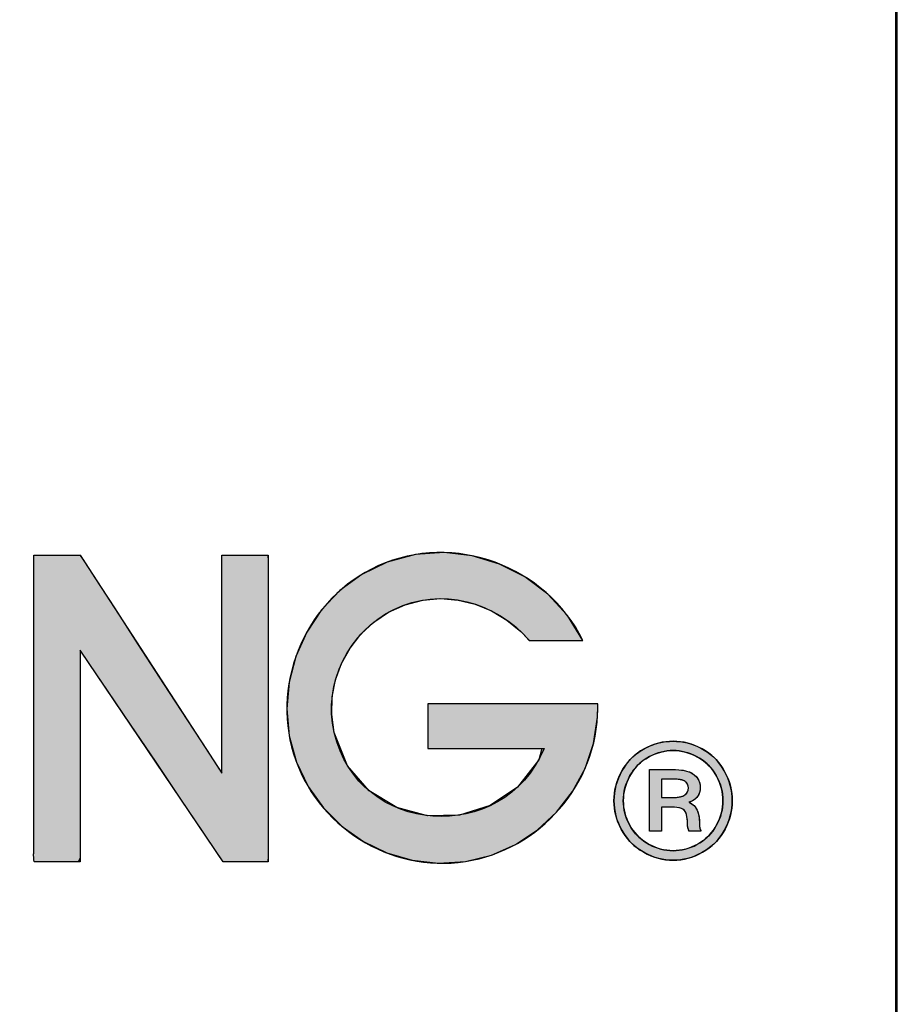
# Model space of a CAD drawing. Header units: inches. Extents: x 0 to 100, y 0 to 75.
# Tile 13 of 20: x 96.42 to 99.94, y 3.94 to 7.89. Entities that reach past the tile are written whole.
import ezdxf
from ezdxf import colors
from ezdxf.entities.mleader import LeaderData, LeaderLine
from ezdxf.math import Vec2, Vec3

# ---------------------------------------------------------------- set-up
doc = ezdxf.new("R2010")
doc.units = ezdxf.units.IN
doc.header["$MEASUREMENT"] = 0
doc.layers.add('Default', color=7, linetype='Continuous')
doc.layers.add('Layer_1', color=7, linetype='Continuous')

# ---------------------------------------------------------------- blocks, each defined once
blk = doc.blocks.new('_DOT')
at = {"color": 0}
blk.add_line((0, 0), (-1, 0), dxfattribs=at)
at = {"color": 0, "const_width": 0.333}
blk.add_lwpolyline([(-0.1665, 0, 1), (0.1665, 0, 1)], format="xyb", close=True, dxfattribs=at)
blk = doc.blocks.new('block_2')
at = {"layer": 'Default', "linetype": 'Continuous'}
for points in [[(0.77977, 0.22347), (0.77977, 0.20757), (0.77977, 0.19168), (0.77977, 0.17579), (0.77977, 0.1599), (0.77977, 0.144), (0.77977, 0.12811), (0.77977, 0.11222), (0.77977, 0.09633), (0.77977, 0.08524), (0.77977, 0.07655), (0.77977, 0.06786), (0.77977, 0.05917), (0.77977, 0.05048), (0.77977, 0.04179), (0.77977, 0.03309), (0.77977, 0.0244), (0.77977, 0.01844), (0.77975, 0.01753), (0.77971, 0.01613), (0.77967, 0.01442), (0.77966, 0.01259), (0.77969, 0.01084), (0.77976, 0.00935), (0.77991, 0.00832), (0.78015, 0.00793), (0.78401, 0.00793), (0.78787, 0.00793), (0.79172, 0.00793), (0.79558, 0.00793), (0.79944, 0.00793), (0.8033, 0.00793), (0.80716, 0.00793), (0.81102, 0.00793), (0.81231, 0.01064), (0.81231, 0.02342), (0.81231, 0.04392), (0.81231, 0.06906), (0.81231, 0.09574), (0.81231, 0.12087), (0.81231, 0.14137), (0.81231, 0.15415), (0.81278, 0.15616), (0.81922, 0.14664), (0.83157, 0.12837), (0.84775, 0.10444), (0.86566, 0.07793), (0.88323, 0.05194), (0.89837, 0.02955), (0.90898, 0.01385), (0.91298, 0.00793), (0.91423, 0.00793), (0.91755, 0.00793), (0.92228, 0.00793), (0.92777, 0.00793), (0.93338, 0.00793), (0.93844, 0.00793), (0.9423, 0.00793), (0.94431, 0.00793), (0.94446, 0.01185), (0.94446, 0.03035), (0.94446, 0.06002), (0.94446, 0.0964), (0.94446, 0.13501), (0.94446, 0.17138), (0.94446, 0.20105), (0.94446, 0.21955), (0.94431, 0.22347), (0.94222, 0.22347), (0.93823, 0.22347), (0.933, 0.22347), (0.92721, 0.22347), (0.92152, 0.22347), (0.91663, 0.22347), (0.9132, 0.22347), (0.91191, 0.22347), (0.91191, 0.21738), (0.91191, 0.20124), (0.91191, 0.17823), (0.91191, 0.1515), (0.91191, 0.12425), (0.91191, 0.09964), (0.91191, 0.08086), (0.91191, 0.07107), (0.9101, 0.07314), (0.90155, 0.08628), (0.88784, 0.10736), (0.87103, 0.1332), (0.85319, 0.16063), (0.83638, 0.18647), (0.82267, 0.20755), (0.81412, 0.22069), (0.81216, 0.22347), (0.81008, 0.22347), (0.80609, 0.22347), (0.80086, 0.22347), (0.79507, 0.22347), (0.78939, 0.22347), (0.78449, 0.22347), (0.78106, 0.22347)], [(1.05664, 0.1191), (1.05664, 0.11785), (1.05664, 0.11454), (1.05664, 0.10981), (1.05664, 0.10432), (1.05664, 0.09872), (1.05664, 0.09367), (1.05664, 0.08981), (1.05664, 0.0878), (1.05813, 0.08765), (1.06515, 0.08765), (1.07641, 0.08765), (1.09021, 0.08765), (1.10487, 0.08765), (1.11867, 0.08765), (1.12993, 0.08765), (1.13695, 0.08765), (1.13468, 0.07977), (1.11976, 0.06043), (1.10067, 0.04748), (1.07905, 0.04085), (1.05656, 0.04042), (1.03485, 0.0461), (1.01558, 0.05781), (1.00038, 0.07543), (0.99093, 0.09888), (0.98916, 0.11143), (0.98953, 0.12386), (0.99189, 0.13596), (0.99612, 0.14749), (1.00209, 0.15824), (1.00967, 0.16796), (1.01873, 0.17643), (1.02914, 0.18342), (1.04089, 0.18874), (1.05318, 0.19192), (1.06561, 0.19297), (1.07796, 0.192), (1.09002, 0.18911), (1.10154, 0.18439), (1.11231, 0.17795), (1.1221, 0.16989), (1.12815, 0.16367), (1.13056, 0.16367), (1.13519, 0.16367), (1.14126, 0.16367), (1.14798, 0.16367), (1.15457, 0.16367), (1.16025, 0.16367), (1.16423, 0.16367), (1.16573, 0.16367), (1.15485, 0.18125), (1.14111, 0.19619), (1.12504, 0.20828), (1.10717, 0.21732), (1.08801, 0.22308), (1.06811, 0.22537), (1.04797, 0.22397), (1.02813, 0.21868), (1.01026, 0.20998), (0.99496, 0.19866), (0.98202, 0.18501), (0.97163, 0.16944), (0.96398, 0.15238), (0.95925, 0.13425), (0.95763, 0.11549), (0.95931, 0.09652), (0.96443, 0.07793), (0.97257, 0.06094), (0.98337, 0.04584), (0.99645, 0.03286), (1.01143, 0.02225), (1.02796, 0.01424), (1.04567, 0.00907), (1.06417, 0.00698), (1.08312, 0.00819), (1.10143, 0.01272), (1.11844, 0.02023), (1.13382, 0.03039), (1.14729, 0.04288), (1.15855, 0.05738), (1.16729, 0.07354), (1.17321, 0.09107), (1.17602, 0.10962), (1.17622, 0.11603), (1.17622, 0.1163), (1.17622, 0.11673), (1.17622, 0.11726), (1.17622, 0.11782), (1.17622, 0.11834), (1.17622, 0.11877), (1.17622, 0.11904), (1.17566, 0.1191), (1.16801, 0.1191), (1.15334, 0.1191), (1.13413, 0.1191), (1.11284, 0.1191), (1.09197, 0.1191), (1.074, 0.1191), (1.06139, 0.1191)]]:
    blk.add_hatch(color=7, dxfattribs=at).paths.add_polyline_path(points)
at = {"layer": 'Default', "color": 7, "linetype": 'Continuous'}
for points in [[(0.77977, 0.22347), (0.78106, 0.22347), (0.78449, 0.22347), (0.78939, 0.22347), (0.79507, 0.22347), (0.80086, 0.22347), (0.80609, 0.22347), (0.81008, 0.22347), (0.81216, 0.22347), (0.81412, 0.22069), (0.82267, 0.20755), (0.83638, 0.18647), (0.85319, 0.16063), (0.87103, 0.1332), (0.88784, 0.10736), (0.90155, 0.08628), (0.9101, 0.07314), (0.91191, 0.07107), (0.91191, 0.08086), (0.91191, 0.09964), (0.91191, 0.12425), (0.91191, 0.1515), (0.91191, 0.17823), (0.91191, 0.20124), (0.91191, 0.21738), (0.91191, 0.22347), (0.9132, 0.22347), (0.91663, 0.22347), (0.92152, 0.22347), (0.92721, 0.22347), (0.933, 0.22347), (0.93823, 0.22347), (0.94222, 0.22347), (0.94431, 0.22347), (0.94446, 0.21955), (0.94446, 0.20105), (0.94446, 0.17138), (0.94446, 0.13501), (0.94446, 0.0964), (0.94446, 0.06002), (0.94446, 0.03035), (0.94446, 0.01185), (0.94431, 0.00793), (0.9423, 0.00793), (0.93844, 0.00793), (0.93338, 0.00793), (0.92777, 0.00793), (0.92228, 0.00793), (0.91755, 0.00793), (0.91423, 0.00793), (0.91298, 0.00793), (0.90898, 0.01385), (0.89837, 0.02955), (0.88323, 0.05194), (0.86566, 0.07793), (0.84775, 0.10444), (0.83157, 0.12837), (0.81922, 0.14664), (0.81278, 0.15616), (0.81231, 0.15415), (0.81231, 0.14137), (0.81231, 0.12087), (0.81231, 0.09574), (0.81231, 0.06906), (0.81231, 0.04392), (0.81231, 0.02342), (0.81231, 0.01064), (0.81102, 0.00793), (0.80716, 0.00793), (0.8033, 0.00793), (0.79944, 0.00793), (0.79558, 0.00793), (0.79172, 0.00793), (0.78787, 0.00793), (0.78401, 0.00793), (0.78015, 0.00793), (0.77991, 0.00832), (0.77976, 0.00935), (0.77969, 0.01084), (0.77966, 0.01259), (0.77967, 0.01442), (0.77971, 0.01613), (0.77975, 0.01753), (0.77977, 0.01844), (0.77977, 0.0244), (0.77977, 0.03309), (0.77977, 0.04179), (0.77977, 0.05048), (0.77977, 0.05917), (0.77977, 0.06786), (0.77977, 0.07655), (0.77977, 0.08524), (0.77977, 0.09633), (0.77977, 0.11222), (0.77977, 0.12811), (0.77977, 0.144), (0.77977, 0.1599), (0.77977, 0.17579), (0.77977, 0.19168), (0.77977, 0.20757), (0.77977, 0.22347)], [(1.05664, 0.1191), (1.05664, 0.11785), (1.05664, 0.11454), (1.05664, 0.10981), (1.05664, 0.10432), (1.05664, 0.09872), (1.05664, 0.09367), (1.05664, 0.08981), (1.05664, 0.0878), (1.05813, 0.08765), (1.06515, 0.08765), (1.07641, 0.08765), (1.09021, 0.08765), (1.10487, 0.08765), (1.11867, 0.08765), (1.12993, 0.08765), (1.13695, 0.08765), (1.13468, 0.07977), (1.11976, 0.06043), (1.10067, 0.04748), (1.07905, 0.04085), (1.05656, 0.04042), (1.03485, 0.0461), (1.01558, 0.05781), (1.00038, 0.07543), (0.99093, 0.09888), (0.98916, 0.11143), (0.98953, 0.12386), (0.99189, 0.13596), (0.99612, 0.14749), (1.00209, 0.15824), (1.00967, 0.16796), (1.01873, 0.17643), (1.02914, 0.18342), (1.04089, 0.18874), (1.05318, 0.19192), (1.06561, 0.19297), (1.07796, 0.192), (1.09002, 0.18911), (1.10154, 0.18439), (1.11231, 0.17795), (1.1221, 0.16989), (1.12815, 0.16367), (1.13056, 0.16367), (1.13519, 0.16367), (1.14126, 0.16367), (1.14798, 0.16367), (1.15457, 0.16367), (1.16025, 0.16367), (1.16423, 0.16367), (1.16573, 0.16367), (1.15485, 0.18125), (1.14111, 0.19619), (1.12504, 0.20828), (1.10717, 0.21732), (1.08801, 0.22308), (1.06811, 0.22537), (1.04797, 0.22397), (1.02813, 0.21868), (1.01026, 0.20998), (0.99496, 0.19866), (0.98202, 0.18501), (0.97163, 0.16944), (0.96398, 0.15238), (0.95925, 0.13425), (0.95763, 0.11549), (0.95931, 0.09652), (0.96443, 0.07793), (0.97257, 0.06094), (0.98337, 0.04584), (0.99645, 0.03286), (1.01143, 0.02225), (1.02796, 0.01424), (1.04567, 0.00907), (1.06417, 0.00698), (1.08312, 0.00819), (1.10143, 0.01272), (1.11844, 0.02023), (1.13382, 0.03039), (1.14729, 0.04288), (1.15855, 0.05738), (1.16729, 0.07354), (1.17321, 0.09107), (1.17602, 0.10962), (1.17622, 0.11603), (1.17622, 0.1163), (1.17622, 0.11673), (1.17622, 0.11726), (1.17622, 0.11782), (1.17622, 0.11834), (1.17622, 0.11877), (1.17622, 0.11904), (1.17566, 0.1191), (1.16801, 0.1191), (1.15334, 0.1191), (1.13413, 0.1191), (1.11284, 0.1191), (1.09197, 0.1191), (1.074, 0.1191), (1.06139, 0.1191), (1.05664, 0.1191)]]:
    blk.add_lwpolyline(points, close=True, dxfattribs=at)
for points, knots in [([(1.16573, 0.16367), (1.13995, 0.21598), (1.07505, 0.24015), (1.02167, 0.21601), (0.97218, 0.19362), (0.94634, 0.1359), (0.96236, 0.08397), (0.97812, 0.03287), (1.03023, 0), (1.08312, 0.00819), (1.13555, 0.01634), (1.17622, 0.06272), (1.17622, 0.11597)], [0, 0, 0, 0, 0.25, 0.25, 0.25, 0.5, 0.5, 0.5, 0.75, 0.75, 0.75, 1, 1, 1, 1]), ([(0.81231, 0.00793), (0.80158, 0.00793), (0.79087, 0.00793), (0.78015, 0.00793), (0.77935, 0.00793), (0.77977, 0.01761), (0.77977, 0.0186), (0.77977, 0.04275), (0.77977, 0.0669), (0.77977, 0.09103), (0.77977, 0.13518), (0.77977, 0.17931), (0.77977, 0.22347)], [0, 0, 0, 0, 0.25, 0.25, 0.25, 0.5, 0.5, 0.5, 0.75, 0.75, 0.75, 1, 1, 1, 1]), ([(1.13844, 0.08765), (1.10997, 0.01892), (1.0077, 0.02574), (0.99093, 0.09888), (0.98295, 0.13366), (1.00111, 0.16984), (1.03289, 0.18538), (1.06578, 0.20146), (1.10471, 0.19096), (1.12797, 0.16367)], [0, 0, 0, 0, 0.333333, 0.333333, 0.333333, 0.666667, 0.666667, 0.666667, 1, 1, 1, 1])]:
    blk.add_open_spline(points, degree=3, knots=knots, dxfattribs=at)
for points in [[(0.77977, 0.22347), (0.77977, 0.22347), (0.81231, 0.22347), (0.81231, 0.22347)], [(0.81231, 0.22347), (0.81231, 0.22347), (0.91191, 0.07035), (0.91191, 0.07035)], [(0.91191, 0.07035), (0.91191, 0.07035), (0.91191, 0.22347), (0.91191, 0.22347)], [(0.91191, 0.22347), (0.91191, 0.22347), (0.94446, 0.22347), (0.94446, 0.22347)], [(0.94446, 0.22347), (0.94446, 0.22347), (0.94446, 0.00793), (0.94446, 0.00793)], [(1.12797, 0.16367), (1.12797, 0.16367), (1.16573, 0.16367), (1.16573, 0.16367)], [(0.91298, 0.00793), (0.91298, 0.00793), (0.81231, 0.15686), (0.81231, 0.15686)], [(0.81231, 0.15686), (0.81231, 0.15686), (0.81231, 0.00793), (0.81231, 0.00793)], [(1.05664, 0.1191), (1.05664, 0.1191), (1.05664, 0.08765), (1.05664, 0.08765)], [(1.17622, 0.1191), (1.17622, 0.1191), (1.05664, 0.1191), (1.05664, 0.1191)], [(1.17622, 0.11597), (1.17622, 0.11597), (1.17622, 0.1191), (1.17622, 0.1191)], [(1.05664, 0.08765), (1.05664, 0.08765), (1.13844, 0.08765), (1.13844, 0.08765)], [(0.94446, 0.00793), (0.94446, 0.00793), (0.91298, 0.00793), (0.91298, 0.00793)]]:
    blk.add_open_spline(points, degree=3, dxfattribs=at)
blk = doc.blocks.new('block_5')
at = {"layer": 'Layer_1', "linetype": 'Continuous'}
h = blk.add_hatch(color=7, dxfattribs=at)
h.paths.add_polyline_path([(0.04154, 0.08362), (0.03907, 0.08354), (0.0366, 0.08331), (0.03414, 0.08292), (0.0317, 0.08238), (0.02926, 0.08168), (0.02683, 0.08082), (0.02441, 0.07981), (0.022, 0.07865), (0.01964, 0.07733), (0.01739, 0.07588), (0.01527, 0.07429), (0.01328, 0.07257), (0.0114, 0.07072), (0.00966, 0.06873), (0.00804, 0.06661), (0.00654, 0.06435), (0.00517, 0.06196), (0.00396, 0.05953), (0.00291, 0.05707), (0.00202, 0.05459), (0.00129, 0.05208), (0.00073, 0.04955), (0.00032, 0.04699), (0.00008, 0.04441), (0, 0.04181), (0.00008, 0.03923), (0.00032, 0.03668), (0.00071, 0.03415), (0.00127, 0.03165), (0.00198, 0.02917), (0.00285, 0.02671), (0.00388, 0.02428), (0.00507, 0.02187), (0.00641, 0.01951), (0.00788, 0.01727), (0.00947, 0.01516), (0.01119, 0.01317), (0.01305, 0.01131), (0.01503, 0.00957), (0.01713, 0.00796), (0.01937, 0.00648), (0.02173, 0.00512), (0.02413, 0.00392), (0.02656, 0.00288), (0.02902, 0.002), (0.0315, 0.00128), (0.034, 0.00072), (0.03653, 0.00032), (0.03908, 0.00008), (0.04165, 0), (0.0442, 0.00008), (0.04673, 0.00032), (0.04923, 0.00072), (0.05172, 0.00128), (0.05418, 0.002), (0.05662, 0.00288), (0.05905, 0.00392), (0.06145, 0.00512), (0.06381, 0.00648), (0.06604, 0.00796), (0.06816, 0.00957), (0.07014, 0.01131), (0.07199, 0.01317), (0.07372, 0.01516), (0.07532, 0.01727), (0.07679, 0.01951), (0.07813, 0.02187), (0.07932, 0.02428), (0.08034, 0.02671), (0.08121, 0.02917), (0.08193, 0.03165), (0.08248, 0.03415), (0.08288, 0.03668), (0.08312, 0.03923), (0.0832, 0.04181), (0.08312, 0.04441), (0.08287, 0.04699), (0.08247, 0.04955), (0.0819, 0.05208), (0.08117, 0.05459), (0.08028, 0.05707), (0.07923, 0.05953), (0.07802, 0.06196), (0.07666, 0.06435), (0.07517, 0.06661), (0.07355, 0.06873), (0.0718, 0.07072), (0.06993, 0.07257), (0.06793, 0.07429), (0.0658, 0.07588), (0.06354, 0.07733), (0.06117, 0.07865), (0.05876, 0.07981), (0.05634, 0.08082), (0.05391, 0.08168), (0.05146, 0.08238), (0.049, 0.08292), (0.04653, 0.08331), (0.04404, 0.08354)])
h.paths.add_polyline_path([(0.04154, 0.07706), (0.03944, 0.07699), (0.03735, 0.0768), (0.03527, 0.07647), (0.03321, 0.07601), (0.03115, 0.07542), (0.02911, 0.07469), (0.02707, 0.07384), (0.02505, 0.07286), (0.02306, 0.07175), (0.02117, 0.07052), (0.01938, 0.06918), (0.01771, 0.06772), (0.01614, 0.06615), (0.01467, 0.06447), (0.01331, 0.06268), (0.01206, 0.06077), (0.01091, 0.05875), (0.00989, 0.0567), (0.009, 0.05462), (0.00825, 0.05253), (0.00764, 0.05042), (0.00716, 0.04829), (0.00682, 0.04615), (0.00662, 0.04399), (0.00655, 0.04181), (0.00662, 0.03966), (0.00682, 0.03752), (0.00716, 0.0354), (0.00763, 0.0333), (0.00823, 0.03122), (0.00897, 0.02916), (0.00984, 0.02711), (0.01085, 0.02508), (0.01199, 0.02309), (0.01323, 0.0212), (0.01458, 0.01941), (0.01604, 0.01774), (0.0176, 0.01617), (0.01926, 0.01471), (0.02103, 0.01336), (0.0229, 0.01212), (0.02488, 0.01098), (0.0269, 0.00997), (0.02893, 0.0091), (0.03099, 0.00836), (0.03306, 0.00775), (0.03515, 0.00728), (0.03727, 0.00694), (0.0394, 0.00674), (0.04154, 0.00667), (0.04372, 0.00674), (0.04587, 0.00694), (0.04799, 0.00728), (0.0501, 0.00775), (0.05218, 0.00836), (0.05424, 0.0091), (0.05629, 0.00997), (0.05831, 0.01098), (0.06028, 0.01212), (0.06216, 0.01336), (0.06393, 0.01471), (0.06559, 0.01617), (0.06715, 0.01774), (0.06861, 0.01941), (0.06996, 0.0212), (0.0712, 0.02309), (0.07233, 0.02508), (0.07334, 0.02711), (0.07422, 0.02916), (0.07496, 0.03122), (0.07557, 0.0333), (0.07604, 0.0354), (0.07638, 0.03752), (0.07658, 0.03966), (0.07665, 0.04181), (0.07658, 0.04399), (0.07637, 0.04615), (0.07603, 0.04829), (0.07555, 0.05042), (0.07494, 0.05253), (0.07419, 0.05462), (0.0733, 0.0567), (0.07228, 0.05875), (0.07113, 0.06077), (0.06988, 0.06268), (0.06852, 0.06447), (0.06705, 0.06615), (0.06548, 0.06772), (0.0638, 0.06918), (0.06202, 0.07052), (0.06013, 0.07175), (0.05814, 0.07286), (0.05611, 0.07384), (0.05407, 0.07469), (0.05202, 0.07542), (0.04995, 0.07601), (0.04787, 0.07647), (0.04577, 0.0768), (0.04367, 0.07699)])
h = blk.add_hatch(color=7, dxfattribs=at)
h.paths.add_polyline_path([(0.025, 0.06371), (0.025, 0.06001), (0.025, 0.05094), (0.025, 0.0395), (0.025, 0.02874), (0.025, 0.02168), (0.02515, 0.02047), (0.02641, 0.02047), (0.02846, 0.02047), (0.0307, 0.02047), (0.03256, 0.02047), (0.03342, 0.02047), (0.03343, 0.02163), (0.03343, 0.025), (0.03343, 0.02942), (0.03343, 0.03372), (0.03343, 0.0367), (0.03349, 0.03737), (0.03427, 0.03737), (0.03563, 0.03737), (0.03717, 0.03737), (0.03848, 0.03737), (0.03917, 0.03737), (0.04078, 0.03735), (0.04261, 0.03726), (0.0442, 0.03712), (0.04557, 0.0369), (0.04671, 0.03663), (0.04761, 0.03628), (0.04834, 0.03587), (0.049, 0.0354), (0.04957, 0.03487), (0.05006, 0.03427), (0.05047, 0.0336), (0.05081, 0.03283), (0.0511, 0.03182), (0.05133, 0.03057), (0.05152, 0.02907), (0.05167, 0.02733), (0.05176, 0.02546), (0.0518, 0.02438), (0.0519, 0.02337), (0.05207, 0.02244), (0.0523, 0.02158), (0.05259, 0.02079), (0.05298, 0.02047), (0.05436, 0.02047), (0.05647, 0.02047), (0.0587, 0.02047), (0.06048, 0.02047), (0.0612, 0.02047), (0.06097, 0.02101), (0.06077, 0.02152), (0.06061, 0.022), (0.06047, 0.02245), (0.06036, 0.02286), (0.06028, 0.02326), (0.06021, 0.02373), (0.06015, 0.02432), (0.06012, 0.025), (0.06009, 0.0258), (0.06009, 0.02669), (0.06001, 0.02865), (0.05981, 0.03055), (0.0595, 0.03228), (0.05908, 0.03382), (0.05856, 0.03517), (0.05792, 0.03634), (0.05717, 0.0374), (0.0563, 0.03835), (0.05532, 0.03919), (0.05423, 0.03993), (0.05303, 0.04057), (0.05386, 0.04112), (0.05516, 0.04174), (0.05631, 0.04244), (0.05732, 0.0432), (0.05819, 0.04405), (0.05892, 0.04497), (0.0595, 0.04596), (0.05996, 0.04702), (0.0603, 0.04815), (0.06052, 0.04934), (0.06062, 0.05061), (0.06055, 0.05253), (0.06013, 0.0546), (0.05935, 0.05651), (0.05822, 0.05824), (0.05672, 0.0598), (0.05492, 0.06115), (0.05318, 0.062), (0.05106, 0.06269), (0.04858, 0.0632), (0.04573, 0.06353), (0.04252, 0.0637), (0.04053, 0.06371), (0.03792, 0.06371), (0.03394, 0.06371), (0.02972, 0.06371), (0.02636, 0.06371)])
h.paths.add_polyline_path([(0.03343, 0.04403), (0.03353, 0.04403), (0.03382, 0.04403), (0.03425, 0.04403), (0.03481, 0.04403), (0.03547, 0.04403), (0.03618, 0.04403), (0.03693, 0.04403), (0.03769, 0.04403), (0.03842, 0.04403), (0.03909, 0.04403), (0.03968, 0.04403), (0.04015, 0.04403), (0.04048, 0.04403), (0.04064, 0.04403), (0.04131, 0.04404), (0.04221, 0.04406), (0.04306, 0.0441), (0.04387, 0.04416), (0.04464, 0.04423), (0.04537, 0.04433), (0.04606, 0.04444), (0.0467, 0.04457), (0.0473, 0.04472), (0.04786, 0.04489), (0.04838, 0.04507), (0.04885, 0.04527), (0.04928, 0.04549), (0.04967, 0.04573), (0.05002, 0.04598), (0.05033, 0.04625), (0.05063, 0.04653), (0.0509, 0.04682), (0.05115, 0.04712), (0.05137, 0.04743), (0.05157, 0.04776), (0.05175, 0.04809), (0.0519, 0.04844), (0.05203, 0.0488), (0.05213, 0.04917), (0.05221, 0.04955), (0.05227, 0.04994), (0.0523, 0.05035), (0.05231, 0.05077), (0.0523, 0.05118), (0.05226, 0.05158), (0.0522, 0.05196), (0.05212, 0.05234), (0.05202, 0.0527), (0.05189, 0.05304), (0.05174, 0.05338), (0.05157, 0.0537), (0.05138, 0.054), (0.05117, 0.0543), (0.05093, 0.05458), (0.05067, 0.05484), (0.05039, 0.0551), (0.05008, 0.05534), (0.04974, 0.05557), (0.04936, 0.05578), (0.04892, 0.05598), (0.04844, 0.05615), (0.0479, 0.05632), (0.04732, 0.05646), (0.04668, 0.05659), (0.046, 0.05671), (0.04527, 0.0568), (0.04448, 0.05688), (0.04365, 0.05695), (0.04277, 0.05699), (0.04184, 0.05702), (0.04085, 0.05704), (0.04039, 0.05704), (0.04018, 0.05704), (0.03982, 0.05704), (0.03933, 0.05704), (0.03873, 0.05704), (0.03806, 0.05704), (0.03734, 0.05704), (0.03661, 0.05704), (0.03589, 0.05704), (0.03521, 0.05704), (0.0346, 0.05704), (0.03409, 0.05704), (0.03371, 0.05704), (0.03348, 0.05704), (0.03343, 0.05703), (0.03343, 0.05674), (0.03343, 0.05615), (0.03343, 0.05529), (0.03343, 0.05423), (0.03343, 0.05302), (0.03343, 0.0517), (0.03343, 0.05034), (0.03343, 0.04899), (0.03343, 0.0477), (0.03343, 0.04652), (0.03343, 0.04551), (0.03343, 0.04473), (0.03343, 0.04422)])
at = {"layer": 'Layer_1', "color": 7, "linetype": 'Continuous'}
for points in [[(0.04154, 0.08362), (0.04404, 0.08354), (0.04653, 0.08331), (0.049, 0.08292), (0.05146, 0.08238), (0.05391, 0.08168), (0.05634, 0.08082), (0.05876, 0.07981), (0.06117, 0.07865), (0.06354, 0.07733), (0.0658, 0.07588), (0.06793, 0.07429), (0.06993, 0.07257), (0.0718, 0.07072), (0.07355, 0.06873), (0.07517, 0.06661), (0.07666, 0.06435), (0.07802, 0.06196), (0.07923, 0.05953), (0.08028, 0.05707), (0.08117, 0.05459), (0.0819, 0.05208), (0.08247, 0.04955), (0.08287, 0.04699), (0.08312, 0.04441), (0.0832, 0.04181), (0.08312, 0.03923), (0.08288, 0.03668), (0.08248, 0.03415), (0.08193, 0.03165), (0.08121, 0.02917), (0.08034, 0.02671), (0.07932, 0.02428), (0.07813, 0.02187), (0.07679, 0.01951), (0.07532, 0.01727), (0.07372, 0.01516), (0.07199, 0.01317), (0.07014, 0.01131), (0.06816, 0.00957), (0.06604, 0.00796), (0.06381, 0.00648), (0.06145, 0.00512), (0.05905, 0.00392), (0.05662, 0.00288), (0.05418, 0.002), (0.05172, 0.00128), (0.04923, 0.00072), (0.04673, 0.00032), (0.0442, 0.00008), (0.04165, 0), (0.03908, 0.00008), (0.03653, 0.00032), (0.034, 0.00072), (0.0315, 0.00128), (0.02902, 0.002), (0.02656, 0.00288), (0.02413, 0.00392), (0.02173, 0.00512), (0.01937, 0.00648), (0.01713, 0.00796), (0.01503, 0.00957), (0.01305, 0.01131), (0.01119, 0.01317), (0.00947, 0.01516), (0.00788, 0.01727), (0.00641, 0.01951), (0.00507, 0.02187), (0.00388, 0.02428), (0.00285, 0.02671), (0.00198, 0.02917), (0.00127, 0.03165), (0.00071, 0.03415), (0.00032, 0.03668), (0.00008, 0.03923), (0, 0.04181), (0.00008, 0.04441), (0.00032, 0.04699), (0.00073, 0.04955), (0.00129, 0.05208), (0.00202, 0.05459), (0.00291, 0.05707), (0.00396, 0.05953), (0.00517, 0.06196), (0.00654, 0.06435), (0.00804, 0.06661), (0.00966, 0.06873), (0.0114, 0.07072), (0.01328, 0.07257), (0.01527, 0.07429), (0.01739, 0.07588), (0.01964, 0.07733), (0.022, 0.07865), (0.02441, 0.07981), (0.02683, 0.08082), (0.02926, 0.08168), (0.0317, 0.08238), (0.03414, 0.08292), (0.0366, 0.08331), (0.03907, 0.08354), (0.04154, 0.08362)], [(0.04154, 0.07706), (0.03944, 0.07699), (0.03735, 0.0768), (0.03527, 0.07647), (0.03321, 0.07601), (0.03115, 0.07542), (0.02911, 0.07469), (0.02707, 0.07384), (0.02505, 0.07286), (0.02306, 0.07175), (0.02117, 0.07052), (0.01938, 0.06918), (0.01771, 0.06772), (0.01614, 0.06615), (0.01467, 0.06447), (0.01331, 0.06268), (0.01206, 0.06077), (0.01091, 0.05875), (0.00989, 0.0567), (0.009, 0.05462), (0.00825, 0.05253), (0.00764, 0.05042), (0.00716, 0.04829), (0.00682, 0.04615), (0.00662, 0.04399), (0.00655, 0.04181), (0.00662, 0.03966), (0.00682, 0.03752), (0.00716, 0.0354), (0.00763, 0.0333), (0.00823, 0.03122), (0.00897, 0.02916), (0.00984, 0.02711), (0.01085, 0.02508), (0.01199, 0.02309), (0.01323, 0.0212), (0.01458, 0.01941), (0.01604, 0.01774), (0.0176, 0.01617), (0.01926, 0.01471), (0.02103, 0.01336), (0.0229, 0.01212), (0.02488, 0.01098), (0.0269, 0.00997), (0.02893, 0.0091), (0.03099, 0.00836), (0.03306, 0.00775), (0.03515, 0.00728), (0.03727, 0.00694), (0.0394, 0.00674), (0.04154, 0.00667), (0.04372, 0.00674), (0.04587, 0.00694), (0.04799, 0.00728), (0.0501, 0.00775), (0.05218, 0.00836), (0.05424, 0.0091), (0.05629, 0.00997), (0.05831, 0.01098), (0.06028, 0.01212), (0.06216, 0.01336), (0.06393, 0.01471), (0.06559, 0.01617), (0.06715, 0.01774), (0.06861, 0.01941), (0.06996, 0.0212), (0.0712, 0.02309), (0.07233, 0.02508), (0.07334, 0.02711), (0.07422, 0.02916), (0.07496, 0.03122), (0.07557, 0.0333), (0.07604, 0.0354), (0.07638, 0.03752), (0.07658, 0.03966), (0.07665, 0.04181), (0.07658, 0.04399), (0.07637, 0.04615), (0.07603, 0.04829), (0.07555, 0.05042), (0.07494, 0.05253), (0.07419, 0.05462), (0.0733, 0.0567), (0.07228, 0.05875), (0.07113, 0.06077), (0.06988, 0.06268), (0.06852, 0.06447), (0.06705, 0.06615), (0.06548, 0.06772), (0.0638, 0.06918), (0.06202, 0.07052), (0.06013, 0.07175), (0.05814, 0.07286), (0.05611, 0.07384), (0.05407, 0.07469), (0.05202, 0.07542), (0.04995, 0.07601), (0.04787, 0.07647), (0.04577, 0.0768), (0.04367, 0.07699), (0.04154, 0.07706)], [(0.025, 0.06371), (0.02636, 0.06371), (0.02972, 0.06371), (0.03394, 0.06371), (0.03792, 0.06371), (0.04053, 0.06371), (0.04252, 0.0637), (0.04573, 0.06353), (0.04858, 0.0632), (0.05106, 0.06269), (0.05318, 0.062), (0.05492, 0.06115), (0.05672, 0.0598), (0.05822, 0.05824), (0.05935, 0.05651), (0.06013, 0.0546), (0.06055, 0.05253), (0.06062, 0.05061), (0.06052, 0.04934), (0.0603, 0.04815), (0.05996, 0.04702), (0.0595, 0.04596), (0.05892, 0.04497), (0.05819, 0.04405), (0.05732, 0.0432), (0.05631, 0.04244), (0.05516, 0.04174), (0.05386, 0.04112), (0.05303, 0.04057), (0.05423, 0.03993), (0.05532, 0.03919), (0.0563, 0.03835), (0.05717, 0.0374), (0.05792, 0.03634), (0.05856, 0.03517), (0.05908, 0.03382), (0.0595, 0.03228), (0.05981, 0.03055), (0.06001, 0.02865), (0.06009, 0.02669), (0.06009, 0.0258), (0.06012, 0.025), (0.06015, 0.02432), (0.06021, 0.02373), (0.06028, 0.02326), (0.06036, 0.02286), (0.06047, 0.02245), (0.06061, 0.022), (0.06077, 0.02152), (0.06097, 0.02101), (0.0612, 0.02047), (0.06048, 0.02047), (0.0587, 0.02047), (0.05647, 0.02047), (0.05436, 0.02047), (0.05298, 0.02047), (0.05259, 0.02079), (0.0523, 0.02158), (0.05207, 0.02244), (0.0519, 0.02337), (0.0518, 0.02438), (0.05176, 0.02546), (0.05167, 0.02733), (0.05152, 0.02907), (0.05133, 0.03057), (0.0511, 0.03182), (0.05081, 0.03283), (0.05047, 0.0336), (0.05006, 0.03427), (0.04957, 0.03487), (0.049, 0.0354), (0.04834, 0.03587), (0.04761, 0.03628), (0.04671, 0.03663), (0.04557, 0.0369), (0.0442, 0.03712), (0.04261, 0.03726), (0.04078, 0.03735), (0.03917, 0.03737), (0.03848, 0.03737), (0.03717, 0.03737), (0.03563, 0.03737), (0.03427, 0.03737), (0.03349, 0.03737), (0.03343, 0.0367), (0.03343, 0.03372), (0.03343, 0.02942), (0.03343, 0.025), (0.03343, 0.02163), (0.03342, 0.02047), (0.03256, 0.02047), (0.0307, 0.02047), (0.02846, 0.02047), (0.02641, 0.02047), (0.02515, 0.02047), (0.025, 0.02168), (0.025, 0.02874), (0.025, 0.0395), (0.025, 0.05094), (0.025, 0.06001), (0.025, 0.06371)], [(0.03343, 0.04403), (0.03353, 0.04403), (0.03382, 0.04403), (0.03425, 0.04403), (0.03481, 0.04403), (0.03547, 0.04403), (0.03618, 0.04403), (0.03693, 0.04403), (0.03769, 0.04403), (0.03842, 0.04403), (0.03909, 0.04403), (0.03968, 0.04403), (0.04015, 0.04403), (0.04048, 0.04403), (0.04064, 0.04403), (0.04131, 0.04404), (0.04221, 0.04406), (0.04306, 0.0441), (0.04387, 0.04416), (0.04464, 0.04423), (0.04537, 0.04433), (0.04606, 0.04444), (0.0467, 0.04457), (0.0473, 0.04472), (0.04786, 0.04489), (0.04838, 0.04507), (0.04885, 0.04527), (0.04928, 0.04549), (0.04967, 0.04573), (0.05002, 0.04598), (0.05033, 0.04625), (0.05063, 0.04653), (0.0509, 0.04682), (0.05115, 0.04712), (0.05137, 0.04743), (0.05157, 0.04776), (0.05175, 0.04809), (0.0519, 0.04844), (0.05203, 0.0488), (0.05213, 0.04917), (0.05221, 0.04955), (0.05227, 0.04994), (0.0523, 0.05035), (0.05231, 0.05077), (0.0523, 0.05118), (0.05226, 0.05158), (0.0522, 0.05196), (0.05212, 0.05234), (0.05202, 0.0527), (0.05189, 0.05304), (0.05174, 0.05338), (0.05157, 0.0537), (0.05138, 0.054), (0.05117, 0.0543), (0.05093, 0.05458), (0.05067, 0.05484), (0.05039, 0.0551), (0.05008, 0.05534), (0.04974, 0.05557), (0.04936, 0.05578), (0.04892, 0.05598), (0.04844, 0.05615), (0.0479, 0.05632), (0.04732, 0.05646), (0.04668, 0.05659), (0.046, 0.05671), (0.04527, 0.0568), (0.04448, 0.05688), (0.04365, 0.05695), (0.04277, 0.05699), (0.04184, 0.05702), (0.04085, 0.05704), (0.04039, 0.05704), (0.04018, 0.05704), (0.03982, 0.05704), (0.03933, 0.05704), (0.03873, 0.05704), (0.03806, 0.05704), (0.03734, 0.05704), (0.03661, 0.05704), (0.03589, 0.05704), (0.03521, 0.05704), (0.0346, 0.05704), (0.03409, 0.05704), (0.03371, 0.05704), (0.03348, 0.05704), (0.03343, 0.05703), (0.03343, 0.05674), (0.03343, 0.05615), (0.03343, 0.05529), (0.03343, 0.05423), (0.03343, 0.05302), (0.03343, 0.0517), (0.03343, 0.05034), (0.03343, 0.04899), (0.03343, 0.0477), (0.03343, 0.04652), (0.03343, 0.04551), (0.03343, 0.04473), (0.03343, 0.04422), (0.03343, 0.04403)]]:
    blk.add_lwpolyline(points, close=True, dxfattribs=at)
for points, knots in [([(0.04154, 0.08362), (0.0485, 0.08362), (0.05531, 0.08182), (0.06197, 0.07823), (0.06864, 0.07463), (0.07385, 0.06948), (0.07758, 0.06277), (0.08131, 0.05606), (0.0832, 0.04908), (0.0832, 0.04181), (0.0832, 0.03462), (0.08135, 0.02771), (0.0777, 0.02108), (0.07403, 0.01444), (0.06887, 0.00927), (0.06224, 0.00556), (0.05562, 0.00185), (0.04876, 0), (0.04165, 0), (0.03446, 0), (0.02756, 0.00185), (0.02093, 0.00556), (0.01431, 0.00927), (0.00916, 0.01444), (0.00551, 0.02108), (0.00183, 0.02771), (0, 0.03462), (0, 0.04181), (0, 0.04908), (0.00187, 0.05606), (0.00562, 0.06277), (0.00936, 0.06948), (0.01457, 0.07463), (0.0212, 0.07823), (0.02789, 0.08182), (0.03464, 0.08362), (0.04154, 0.08362)], [0, 0, 0, 0, 0.083333, 0.083333, 0.083333, 0.166667, 0.166667, 0.166667, 0.25, 0.25, 0.25, 0.333333, 0.333333, 0.333333, 0.416667, 0.416667, 0.416667, 0.5, 0.5, 0.5, 0.583333, 0.583333, 0.583333, 0.666667, 0.666667, 0.666667, 0.75, 0.75, 0.75, 0.833333, 0.833333, 0.833333, 0.916667, 0.916667, 0.916667, 1, 1, 1, 1]), ([(0.04154, 0.07706), (0.03569, 0.07706), (0.02998, 0.07553), (0.02437, 0.0725), (0.01879, 0.06946), (0.01442, 0.0651), (0.01128, 0.05943), (0.00812, 0.05377), (0.00655, 0.04789), (0.00655, 0.04181), (0.00655, 0.03581), (0.00811, 0.03), (0.01122, 0.02441), (0.01434, 0.01881), (0.01866, 0.01446), (0.02421, 0.01135), (0.02977, 0.00823), (0.03555, 0.00667), (0.04154, 0.00667), (0.04761, 0.00667), (0.05341, 0.00823), (0.05897, 0.01135), (0.06452, 0.01446), (0.06886, 0.01881), (0.07197, 0.02441), (0.07509, 0.03), (0.07665, 0.03581), (0.07665, 0.04181), (0.07665, 0.04789), (0.07506, 0.05377), (0.07191, 0.05943), (0.06877, 0.0651), (0.0644, 0.06946), (0.05881, 0.0725), (0.05321, 0.07553), (0.04746, 0.07706), (0.04154, 0.07706)], [0, 0, 0, 0, 0.083333, 0.083333, 0.083333, 0.166667, 0.166667, 0.166667, 0.25, 0.25, 0.25, 0.333333, 0.333333, 0.333333, 0.416667, 0.416667, 0.416667, 0.5, 0.5, 0.5, 0.583333, 0.583333, 0.583333, 0.666667, 0.666667, 0.666667, 0.75, 0.75, 0.75, 0.833333, 0.833333, 0.833333, 0.916667, 0.916667, 0.916667, 1, 1, 1, 1]), ([(0.04097, 0.06371), (0.04757, 0.06371), (0.05227, 0.06283), (0.05509, 0.06104), (0.05878, 0.0586), (0.06063, 0.05526), (0.06063, 0.05105), (0.06063, 0.0486), (0.06002, 0.0465), (0.05877, 0.04476), (0.0575, 0.04302), (0.0555, 0.04166), (0.05275, 0.0407), (0.05512, 0.03966), (0.05693, 0.03808), (0.05815, 0.03597), (0.05935, 0.03386), (0.06002, 0.0308), (0.06009, 0.02679), (0.06009, 0.02502), (0.06015, 0.02378), (0.06032, 0.02308), (0.06045, 0.02237), (0.06075, 0.0215), (0.0612, 0.02047)], [0, 0, 0, 0, 0.125, 0.125, 0.125, 0.25, 0.25, 0.25, 0.375, 0.375, 0.375, 0.5, 0.5, 0.5, 0.625, 0.625, 0.625, 0.75, 0.75, 0.75, 0.875, 0.875, 0.875, 1, 1, 1, 1]), ([(0.04065, 0.04403), (0.04515, 0.04403), (0.04824, 0.04465), (0.04987, 0.04587), (0.05149, 0.04709), (0.05231, 0.0487), (0.05231, 0.05071), (0.05231, 0.05271), (0.05155, 0.05427), (0.05004, 0.05537), (0.04852, 0.05649), (0.04532, 0.05704), (0.04042, 0.05704)], [0, 0, 0, 0, 0.25, 0.25, 0.25, 0.5, 0.5, 0.5, 0.75, 0.75, 0.75, 1, 1, 1, 1]), ([(0.05275, 0.02047), (0.05208, 0.0218), (0.05176, 0.0235), (0.05176, 0.02558), (0.05161, 0.02943), (0.05123, 0.03203), (0.05059, 0.03337), (0.04995, 0.0347), (0.04891, 0.03569), (0.04743, 0.03636), (0.04587, 0.03703), (0.04313, 0.03737), (0.0392, 0.03737)], [0, 0, 0, 0, 0.25, 0.25, 0.25, 0.5, 0.5, 0.5, 0.75, 0.75, 0.75, 1, 1, 1, 1])]:
    blk.add_open_spline(points, degree=3, knots=knots, dxfattribs=at)
for points in [[(0.025, 0.06371), (0.025, 0.06371), (0.04097, 0.06371), (0.04097, 0.06371)], [(0.025, 0.02047), (0.025, 0.02047), (0.025, 0.06371), (0.025, 0.06371)], [(0.04042, 0.05704), (0.04042, 0.05704), (0.03343, 0.05704), (0.03343, 0.05704)], [(0.03343, 0.05704), (0.03343, 0.05704), (0.03343, 0.04403), (0.03343, 0.04403)], [(0.03343, 0.04403), (0.03343, 0.04403), (0.04065, 0.04403), (0.04065, 0.04403)], [(0.0392, 0.03737), (0.0392, 0.03737), (0.03343, 0.03737), (0.03343, 0.03737)], [(0.03343, 0.03737), (0.03343, 0.03737), (0.03343, 0.02047), (0.03343, 0.02047)], [(0.03343, 0.02047), (0.03343, 0.02047), (0.025, 0.02047), (0.025, 0.02047)], [(0.0612, 0.02047), (0.0612, 0.02047), (0.05275, 0.02047), (0.05275, 0.02047)]]:
    blk.add_open_spline(points, degree=3, dxfattribs=at)
blk = doc.blocks.new('block_4')
at = {"layer": 'Layer_1', "color": 7}
blk.add_blockref('block_5', (-0.09933, -0.0301), dxfattribs=at)
blk = doc.blocks.new('block_3')
at = {"layer": 'Layer_1', "color": 7}
blk.add_blockref('block_4', (-0.01416, -0.06436), dxfattribs=at)
blk = doc.blocks.new('Block1')
at = {"layer": 'Default', "color": 7}
for name, p in [('block_2', (2.0929, 0.69957)), ('block_3', (3.39395, 0.80317))]:
    blk.add_blockref(name, p, dxfattribs=at)
blk = doc.blocks.new('Block13')
at = {"layer": 'Default', "color": 7, "linetype": 'Continuous'}
blk.add_line((3.51548, 1.6479), (3.51548, 0), dxfattribs=at)
at = {"layer": 'Default', "color": 7}
blk.add_blockref('Block1', (0.03706, 0.08409), dxfattribs=at)
blk = doc.blocks.new('Block11')
at = {"layer": 'Default', "color": 7}
blk.add_blockref('Block13', (0, 0), dxfattribs=at)
blk = doc.blocks.new('Block10')
at = {"layer": 'Default', "color": 7}
blk.add_blockref('Block11', (0, 0), dxfattribs=at)
blk = doc.blocks.new('Block222')
at = {"layer": 'Default', "color": 7, "xscale": 15, "yscale": 15, "zscale": 15}
blk.add_blockref('Block10', (121.713, -88.163), dxfattribs=at)
at = {"layer": 'Default', "color": 7, "linetype": 'Continuous'}
ml = blk.add_multileader_mtext('Standard', dxfattribs=at)
ml.set_content('{\\pxsm0.9;\\fArial|b1||i0||c0|p34;\\W1.;SDC246U24BK\\P}', color=7)
ml.set_leader_properties()
ml.set_arrow_properties(name='DOT')
ml.build(insert=Vec2(0, 0))
ml.multileader.update_dxf_attribs({"leader_type": 0, "dogleg_length": 0, "arrow_head_size": 2.25})
ctx = ml.context
ctx.base_point, ctx.char_height, ctx.arrow_head_size, ctx.landing_gap_size = Vec3(151.269, -85.88), 2.25, 2.25, 0.787
ctx.text_align_type = 1
notes = []
notes.append((ctx, [(0, (0, 0, 0), (0, 0), (1, 0), 1, [])]))
ctx.mtext.insert, ctx.mtext.alignment = Vec3(162.383, -84.733), 2
for ctx, leaders in notes:
    for number, flags, end, landing, length, lines in leaders:
        leader = LeaderData()
        leader.index, (leader.has_last_leader_line, leader.has_dogleg_vector, leader.attachment_direction) = number, flags
        leader.last_leader_point, leader.dogleg_vector, leader.dogleg_length = Vec3(end), Vec3(landing), length
        for number, points, colour, breaks in lines:
            line = LeaderLine()
            line.index, line.vertices, line.color, line.breaks = number, Vec3.list(points), colors.encode_raw_color(colour), breaks
            leader.lines.append(line)
        ctx.leaders.append(leader)

msp = doc.modelspace()

# ---------------------------------------------------------------- linework, layer by layer
at = {"layer": 'Default', "color": 7, "linetype": 'Continuous'}
msp.add_line((99.9373, 0.0002), (99.9373, 74.9377), dxfattribs=at)

# ---------------------------------------------------------------- block references
at = {"layer": 'Default', "color": 7, "xscale": 0.38, "yscale": 0.38, "zscale": 0.38}
msp.add_blockref('Block222', (33.6411, 33.5054), dxfattribs=at)

doc.saveas('drawing.dxf')
